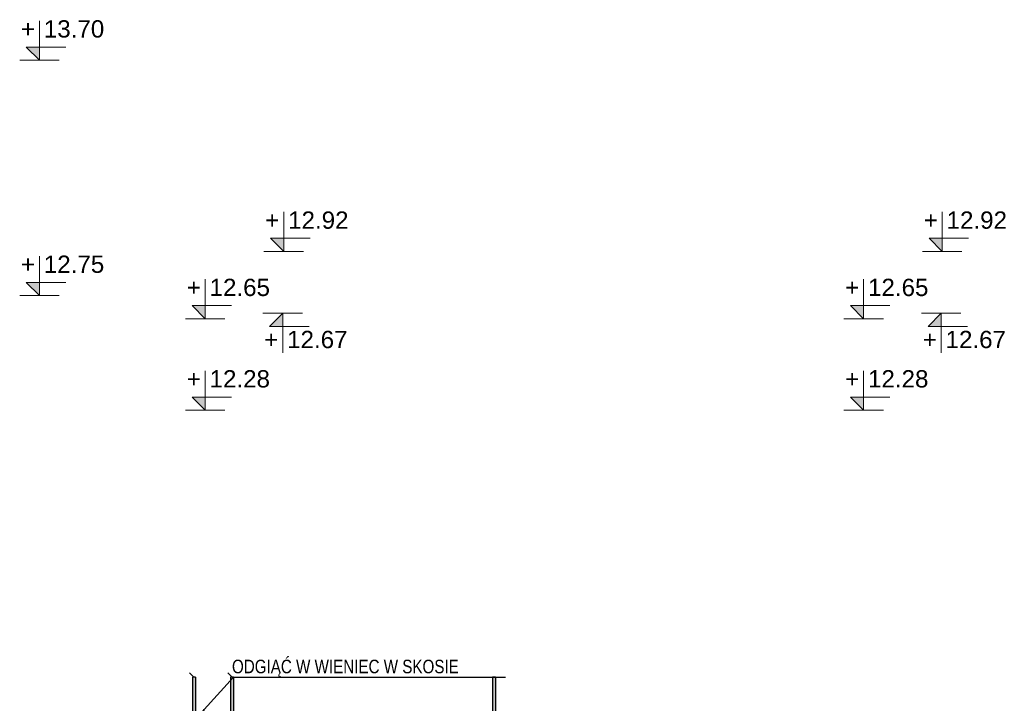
# Model space of a CAD drawing. Extents: x 3922 to 466978, y -142912 to 64503.
# Tile 62 of 62: x 462008 to 465995, y -115546 to -112780. Entities that reach past the tile are written whole.
import ezdxf
from ezdxf import colors
from ezdxf.entities.mleader import LeaderData, LeaderLine
from ezdxf.enums import TextEntityAlignment as Align
from ezdxf.math import Vec2, Vec3

# ---------------------------------------------------------------- set-up
doc = ezdxf.new("R2010")
doc.units = 0
doc.header["$LTSCALE"] = 10
doc.header["$MEASUREMENT"] = 0
doc.layers.add('P-Opis', color=1, linetype='Continuous', lineweight=18)
for name, color, linetype in [('RCAD_kształt pręta', 7, 'Continuous'), ('RCAD_pręt wyrzucony', 130, 'Continuous'), ('RCAD_symbole graficzne', 7, 'Continuous')]:
    doc.layers.add(name, color=color, linetype=linetype)
doc.styles.add('_Fd Opis', font='arial.ttf')
doc.styles.add('style1', font='arial.ttf')

msp = doc.modelspace()

# ---------------------------------------------------------------- hatches: boundary and pattern name
at = {"layer": 'RCAD_kształt pręta'}
for points in [[(462707.66807, -115440.92135), (462719.66807, -115440.92135), (462719.66807, -119580.67669), (462707.66807, -119580.67669)], [(462861.7263, -115440.92135), (462873.7263, -115440.92135), (462873.7263, -119580.67669), (462861.7263, -119580.67669)]]:
    msp.add_hatch(color=4, dxfattribs=at).paths.add_polyline_path(points, flags=0)
at = {"layer": 'RCAD_pręt wyrzucony'}
msp.add_hatch(color=4, dxfattribs=at).paths.add_polyline_path([(463922.85421, -115440.92135), (463934.85421, -115440.92135), (463934.85421, -119580.67669), (463922.85421, -119580.67669)], flags=0)
at = {"layer": 'RCAD_symbole graficzne'}
for points in [[(462034.47692, -112890.42647), (462087.81025, -112943.75981), (462087.81025, -112890.42647)], [(463023.82567, -113664.38877), (463077.15901, -113717.7221), (463077.15901, -113664.38877)], [(465690.57312, -113664.38877), (465743.90645, -113717.7221), (465743.90645, -113664.38877)], [(462034.47692, -113842.96979), (462087.81025, -113896.30313), (462087.81025, -113842.96979)], [(462705.67798, -113936.73521), (462759.01131, -113990.06854), (462759.01131, -113936.73521)], [(465372.42542, -113936.73521), (465425.75875, -113990.06854), (465425.75875, -113936.73521)], [(463019.77772, -114021.05544), (463073.11105, -113967.7221), (463073.11105, -114021.05544)], [(465686.52516, -114021.05544), (465739.8585, -113967.7221), (465739.8585, -114021.05544)], [(462705.67798, -114306.73521), (462759.01131, -114360.06854), (462759.01131, -114306.73521)], [(465372.42542, -114306.73521), (465425.75875, -114360.06854), (465425.75875, -114306.73521)]]:
    msp.add_hatch(color=1, dxfattribs=at).paths.add_polyline_path(points, flags=0)

# ---------------------------------------------------------------- linework, layer by layer
at = {"layer": 'RCAD_kształt pręta', "color": 2, "lineweight": 5}
for p, q in [((462713.66807, -115440.92135), (462696.16807, -115423.42135)), ((462867.7263, -115440.92135), (462850.2263, -115423.42135))]:
    msp.add_line(p, q, dxfattribs=at)
at = {"layer": 'RCAD_kształt pręta', "color": 4}
for p, q in [((462707.66807, -115440.92135), (462707.66807, -119580.67669)), ((462719.66807, -115440.92135), (462707.66807, -115440.92135)), ((462719.66807, -115440.92135), (462719.66807, -119580.67669)), ((462861.7263, -115440.92135), (462861.7263, -119580.67669)), ((462873.7263, -115440.92135), (462861.7263, -115440.92135)), ((462873.7263, -115440.92135), (462873.7263, -119580.67669))]:
    msp.add_line(p, q, dxfattribs=at)
at = {"layer": 'RCAD_pręt wyrzucony', "color": 4}
for p, q in [((463922.85421, -115440.92135), (463922.85421, -119580.67669)), ((463934.85421, -115440.92135), (463922.85421, -115440.92135)), ((463934.85421, -115440.92135), (463934.85421, -119580.67669))]:
    msp.add_line(p, q, dxfattribs=at)
at = {"layer": 'RCAD_symbole graficzne', "color": 1, "lineweight": 0}
for p, q in [((462087.81025, -112943.75981), (462087.81025, -112783.75981)), ((462194.47692, -112890.42647), (462034.47692, -112890.42647)), ((462034.47692, -112890.42647), (462087.81025, -112943.75981)), ((462167.81025, -112943.75981), (462007.81025, -112943.75981)), ((463077.15901, -113717.7221), (463077.15901, -113557.7221)), ((465743.90645, -113717.7221), (465743.90645, -113557.7221)), ((463183.82567, -113664.38877), (463023.82567, -113664.38877)), ((463023.82567, -113664.38877), (463077.15901, -113717.7221)), ((465850.57312, -113664.38877), (465690.57312, -113664.38877)), ((465690.57312, -113664.38877), (465743.90645, -113717.7221)), ((463157.15901, -113717.7221), (462997.15901, -113717.7221)), ((465823.90645, -113717.7221), (465663.90645, -113717.7221)), ((462087.81025, -113896.30313), (462087.81025, -113736.30313)), ((462194.47692, -113842.96979), (462034.47692, -113842.96979)), ((462034.47692, -113842.96979), (462087.81025, -113896.30313)), ((462759.01131, -113990.06854), (462759.01131, -113830.06854)), ((465425.75875, -113990.06854), (465425.75875, -113830.06854)), ((462167.81025, -113896.30313), (462007.81025, -113896.30313)), ((462865.67798, -113936.73521), (462705.67798, -113936.73521)), ((462705.67798, -113936.73521), (462759.01131, -113990.06854)), ((465532.42542, -113936.73521), (465372.42542, -113936.73521)), ((465372.42542, -113936.73521), (465425.75875, -113990.06854)), ((462839.01131, -113990.06854), (462679.01131, -113990.06854)), ((463153.11105, -113967.7221), (462993.11105, -113967.7221)), ((463019.77772, -114021.05544), (463073.11105, -113967.7221)), ((463073.11105, -113967.7221), (463073.11105, -114127.7221)), ((465505.75875, -113990.06854), (465345.75875, -113990.06854)), ((465819.8585, -113967.7221), (465659.8585, -113967.7221)), ((465686.52516, -114021.05544), (465739.8585, -113967.7221)), ((465739.8585, -113967.7221), (465739.8585, -114127.7221)), ((463179.77772, -114021.05544), (463019.77772, -114021.05544)), ((465846.52516, -114021.05544), (465686.52516, -114021.05544)), ((462759.01131, -114360.06854), (462759.01131, -114200.06854)), ((465425.75875, -114360.06854), (465425.75875, -114200.06854)), ((462865.67798, -114306.73521), (462705.67798, -114306.73521)), ((462705.67798, -114306.73521), (462759.01131, -114360.06854)), ((465532.42542, -114306.73521), (465372.42542, -114306.73521)), ((465372.42542, -114306.73521), (465425.75875, -114360.06854)), ((462839.01131, -114360.06854), (462679.01131, -114360.06854)), ((465505.75875, -114360.06854), (465345.75875, -114360.06854))]:
    msp.add_line(p, q, dxfattribs=at)

# ---------------------------------------------------------------- texts
at = {"layer": 'RCAD_symbole graficzne', "color": 2, "style": 'style1'}
for p in [(462070.03248, -112872.6487), (463059.38123, -113646.61099), (465726.12867, -113646.61099), (462070.03248, -113825.19202), (462741.23353, -113918.95743), (465407.98098, -113918.95743), (462741.23353, -114288.95743), (465407.98098, -114288.95743)]:
    msp.add_text('+', height=70, dxfattribs=at).set_placement(p, align=Align.BOTTOM_RIGHT)
for s, p in [('13.70 ', (462105.58803, -112872.6487)), ('12.92 ', (463094.93679, -113646.61099)), ('12.92 ', (465761.68423, -113646.61099)), ('12.75 ', (462105.58803, -113825.19202)), ('12.65 ', (462776.78909, -113918.95743)), ('12.65 ', (465443.53653, -113918.95743)), ('12.28 ', (462776.78909, -114288.95743)), ('12.28 ', (465443.53653, -114288.95743))]:
    msp.add_text(s, height=70, dxfattribs=at).set_placement(p, align=Align.BOTTOM_LEFT)
for p in [(463090.88883, -114038.83321), (465757.63627, -114038.83321)]:
    msp.add_text('12.67 ', height=70, dxfattribs=at).set_placement(p, align=Align.TOP_LEFT)
for p in [(463055.33327, -114038.83321), (465722.08072, -114038.83321)]:
    msp.add_text('+', height=70, dxfattribs=at).set_placement(p, align=Align.TOP_RIGHT)

# ---------------------------------------------------------------- leaders
at = {"layer": 'P-Opis'}
ml = msp.add_multileader_mtext('Standard', dxfattribs=at)
ml.set_content('{\\W0.8;ODGIĄĆ W WIENIEC W SKOSIE}', color=256, style='_Fd Opis')
ml.set_leader_properties()
ml.build(insert=Vec2(0, 0))
ml.multileader.update_dxf_attribs({"has_dogleg": 0, "text_left_attachment_type": 6, "text_right_attachment_type": 6, "arrow_head_size": 25})
ctx = ml.context
ctx.base_point, ctx.char_height, ctx.arrow_head_size, ctx.landing_gap_size, ctx.plane_origin = Vec3(462873.2263, -115440.92135), 55, 25, 0.5, Vec3(461051.3976, -115545.83736)
ctx.left_attachment, ctx.right_attachment, ctx.text_align_type = 6, 6, 2
notes = []
notes.append((ctx, [(0, (1, 1, 0), (462560.45679, -115440.92135), (1, 0), 312.76951, [(1, [(462738.27462, -115590.50774)], 0, [])])]))
ctx.mtext.insert, ctx.mtext.rotation, ctx.mtext.alignment, ctx.mtext.line_spacing_factor, ctx.mtext.line_spacing_style = Vec3(463786.11102, -115369.78902), 6.2831853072, 3, 0.914286, 2
for ctx, leaders in notes:
    for number, flags, end, landing, length, lines in leaders:
        leader = LeaderData()
        leader.index, (leader.has_last_leader_line, leader.has_dogleg_vector, leader.attachment_direction) = number, flags
        leader.last_leader_point, leader.dogleg_vector, leader.dogleg_length = Vec3(end), Vec3(landing), length
        for number, points, colour, breaks in lines:
            line = LeaderLine()
            line.index, line.vertices, line.color, line.breaks = number, Vec3.list(points), colors.encode_raw_color(colour), breaks
            leader.lines.append(line)
        ctx.leaders.append(leader)

doc.saveas('drawing.dxf')
